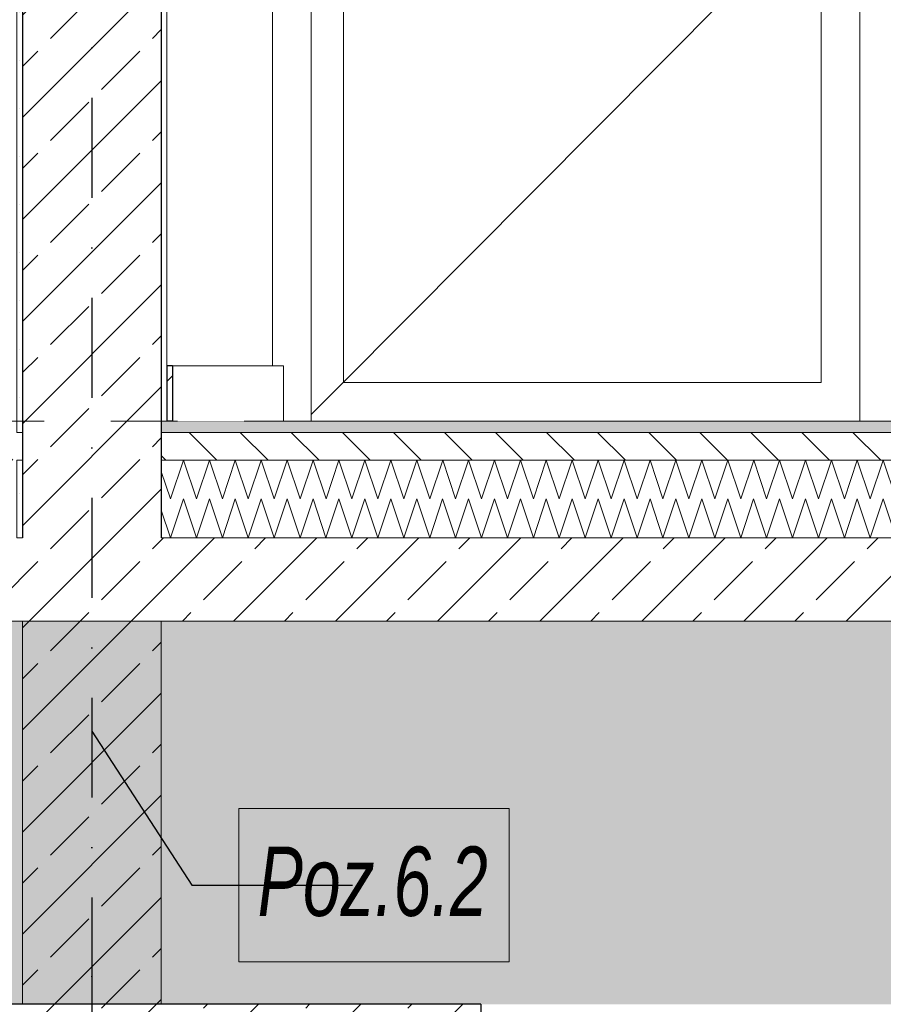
# Model space of a CAD drawing. Header units: millimetres. Extents: x 58537 to 97688, y -8921 to 14216.
# Tile 35 of 145: x 71875 to 73430, y -1050 to 723. Entities that reach past the tile are written whole.
import ezdxf
from ezdxf.enums import TextEntityAlignment as Align

# ---------------------------------------------------------------- set-up
doc = ezdxf.new("R2010")
doc.units = ezdxf.units.MM
doc.header["$MEASUREMENT"] = 0
for name, pattern in [('Kropki i Kreski', [360, 180, -90, 0, -90]), ('Przerywana', [240, 120, -120]), ('Wipeout_Contour', [1000, 0, -1000])]:
    doc.linetypes.add(name, pattern=pattern)
for name, color, linetype, lineweight, true_color in [('0_Nr_pióra__85', 7, 'Continuous', 13, 0x80c2ff), ('Nowe_A-Konstrukcja Opis_Nr_pióra__58', 7, 'Continuous', 13, 0xdf0000), ('Nowe_A-Osi_Nr_pióra__25', 7, 'Continuous', 25, 0x40a5ff), ('Nowe_A-Wymiary-Zewnętrzne_Nr_pióra__45', 7, 'Continuous', 15, 0x40a5ff), ('Nowe_A-Wymiary-Zewnętrzne_Nr_pióra__85', 7, 'Continuous', 13, 0x80c2ff)]:
    doc.layers.add(name, color=color, linetype=linetype, lineweight=lineweight, true_color=true_color)
for name, color, linetype, lineweight in [('Nowe_A-Konstrukcja_Nr_pióra__1', 7, 'Continuous', 13), ('Nowe_A-Konstrukcja_Nr_pióra__104', 7, 'Continuous', 5), ('Nowe_A-Osi_Nr_pióra__6', 5, 'Continuous', 13), ('Nowe_A-Posadzki_Nr_pióra__174', 7, 'Continuous', 5), ('Nowe_A-Posadzki_Nr_pióra__9', 7, 'Continuous', 13), ('Nowe_A-Płyta-Grunt_Nr_pióra__174', 7, 'Continuous', 5), ('Nowe_A-Płyta-Grunt_Nr_pióra__9', 7, 'Continuous', 13), ('Nowe_A-Wymiary-Zewnętrzne_Nr_pióra__46', 5, 'Continuous', 15), ('Nowe_A-Ściany fundamentowe zewnętrzne_Nr_pióra__27', 7, 'Continuous', 25), ('Nowe_A-Ściany-Wewnętrzne_Nr_pióra__27', 7, 'Continuous', 25), ('Nowe_A-Ściany-Wewnętrzne_Nr_pióra__47', 7, 'Continuous', 15), ('Nowe_A-Ściany-Zewnętrzne_Nr_pióra__27', 7, 'Continuous', 25), ('Nowe_A-Ściany-Zewnętrzne_Nr_pióra__87', 7, 'Continuous', 13), ('Nowe_Drzwi Archicad_Nr_pióra__3', 7, 'Continuous', 13), ('Nowe_Drzwi Archicad_Nr_pióra__87', 7, 'Continuous', 13)]:
    doc.layers.add(name, color=color, linetype=linetype, lineweight=lineweight)
for name, color, linetype in [('Nowe_A-Osi', 7, 'Continuous'), ('Nowe_A-Posadzki', 7, 'Continuous'), ('Nowe_A-Płyta-Grunt', 7, 'Continuous'), ('Nowe_A-Wymiary-Zewnętrzne', 7, 'Continuous'), ('Nowe_A-Ściany fundamentowe zewnętrzne', 7, 'Continuous'), ('Nowe_A-Ściany-Wewnętrzne', 7, 'Continuous'), ('Nowe_A-Ściany-Zewnętrzne', 7, 'Continuous'), ('Nowe_Drzwi Archicad', 7, 'Continuous')]:
    doc.layers.add(name, color=color, linetype=linetype)
doc.styles.add('STYL_AUTOMATYCZNY_1', font='arial.ttf')
doc.styles.add('STYL_AUTOMATYCZNY_2', font='arial.ttf')
doc.styles.add('STYL_AUTOMATYCZNY_4', font='arial.ttf', dxfattribs={"width": 0.7})
doc.linetypes.add('EKD0', pattern='A,0,[1,SIM-WÄ™gliniec-PTW-05-08-2025- przekrĂłj D-D1.Shx,S=0.002778,R=0,X=0,Y=0],-0.35,0', length=0.35)
doc.dimstyles.new('STYL_AUTOMATYCZNY__1', dxfattribs={"dimtxt": 125, "dimasz": 47.5, "dimexe": 0.18, "dimexo": 20, "dimgap": 0, "dimtad": 1, "dimdec": 1, "dimlfac": 0.1, "dimzin": 0, "dimdsep": 46, "dimtxsty": 'STYL_AUTOMATYCZNY_2', "dimblk": 'ARROWHEAD_11', "dimblk1": 'ARROWHEAD_11', "dimblk2": 'ARROWHEAD_11', "dimcen": 0.09, "dimclrd": 256, "dimclre": 256, "dimclrt": 5, "dimadec": 1, "dimazin": 0, "dimtfac": 1, "dimtdec": 4, "dimtmove": 0, "dimatfit": 3, "dimfxl": 0, "dimtolj": 1, "dimtzin": 0, "dimarcsym": 0})
doc.dimstyles.new('STYL_AUTOMATYCZNY__2', dxfattribs={"dimtxt": 0.18, "dimasz": 76, "dimexe": 0.18, "dimexo": 0.0625, "dimgap": 0, "dimtad": 0, "dimtih": 1, "dimtoh": 1, "dimdec": 4, "dimzin": 0, "dimdsep": 46, "dimcen": 0.09, "dimadec": 0, "dimazin": 0, "dimtfac": 1, "dimtdec": 4, "dimtmove": 0, "dimatfit": 3, "dimldrblk": 'ARROWHEAD_16', "dimfxl": 0, "dimtolj": 1, "dimtzin": 0, "dimarcsym": 0})
pattern_1 = [(45, (0, 0), (-91.92388, 91.92388), []), (45, (-45.96, 45.96), (-91.92388, 91.92388), [97.5, -32.5])]
pattern_2 = [(135, (0, 0), (45.96194, 45.96194), [])]
pattern_3 = [(0, (0, 0), (0, 86.60254), [0, -50]), (0, (25, 43.3), (0, 86.60254), [0, -50])]

# ---------------------------------------------------------------- blocks, each defined once
blk = doc.blocks.new('ElemPrzekroju_40')
at = {"color": 254, "linetype": 'Wipeout_Contour', "lineweight": 0, "ltscale": 587267.697328}
blk.add_wipeout([(75120.1, 2540), (72140.1, 2540), (72140.1, 100), (72330.1, 100), (72330.1, 2070), (73970.1, 2070), (73970.1, 100), (75120.1, 100)], dxfattribs=at).dxf.layer = 'Nowe_A-Ściany-Wewnętrzne'
blk = doc.blocks.new('ElemPrzekroju_41')
at = {"color": 254, "linetype": 'Wipeout_Contour', "lineweight": 0, "ltscale": 434216.544728}
blk.add_wipeout([(72400.1, 2000), (72330.1, 2000), (72330.1, 100), (72350.2, 100), (72350.2, 0), (72400.1, 0)], dxfattribs=at).dxf.layer = 'Nowe_Drzwi Archicad'
at = {"layer": 'Nowe_Drzwi Archicad_Nr_pióra__87', "color": 7, "linetype": 'Continuous', "lineweight": 13}
blk.add_line((72330.1, 100), (72330.1, 2070), dxfattribs=at)
at = {"color": 254, "linetype": 'Wipeout_Contour', "lineweight": 0, "ltscale": 289768.417082}
blk.add_wipeout([(72458.1, 1942), (72400.1, 1942), (72400.1, 70), (72458.1, 70)], dxfattribs=at).dxf.layer = 'Nowe_Drzwi Archicad'
at = {"color": 254, "linetype": 'Wipeout_Contour', "lineweight": 0, "ltscale": 437352.581617}
blk.add_wipeout([(72400.1, 0), (73388.1, 0), (73388.1, 70), (73318.1, 70), (72458.1, 70), (72400.1, 70)], dxfattribs=at).dxf.layer = 'Nowe_Drzwi Archicad'
at = {"layer": 'Nowe_Drzwi Archicad_Nr_pióra__3', "color": 7, "linetype": 'Continuous', "lineweight": 13}
blk.add_line((72400.1, 2000), (72400.1, 0), dxfattribs=at)
at = {"color": 254, "linetype": 'Wipeout_Contour', "lineweight": 0, "ltscale": 804476.201047}
blk.add_wipeout([(72458.1, 1942), (72458.1, 70), (73318.1, 70), (73318.1, 990), (73243.1, 990), (73236, 992.9), (73233.1, 1000), (73236, 1007.1), (73243.1, 1010), (73318.1, 1010), (73318.1, 1942)], dxfattribs=at).dxf.layer = 'Nowe_Drzwi Archicad'
at = {"color": 254, "linetype": 'Wipeout_Contour', "lineweight": 0, "ltscale": 293743.711635}
blk.add_wipeout([(73388.1, 70), (73458.1, 70), (73458.1, 1942), (73388.1, 1942)], dxfattribs=at).dxf.layer = 'Nowe_Drzwi Archicad'
at = {"layer": 'Nowe_Drzwi Archicad_Nr_pióra__3', "color": 7, "linetype": 'Continuous', "lineweight": 13}
for p, q in [((72458.1, 70), (72458.1, 1942)), ((73318.1, 990), (73318.1, 70)), ((72400.1, 12.1), (73356.1, 973.8)), ((73318.1, 70), (72458.1, 70))]:
    blk.add_line(p, q, dxfattribs=at)
at = {"color": 254, "linetype": 'Wipeout_Contour', "lineweight": 0, "ltscale": 441876.544693}
blk.add_wipeout([(73388.1, 0), (73900.1, 0), (73900.1, 70), (73842.1, 70), (73458.1, 70), (73388.1, 70)], dxfattribs=at).dxf.layer = 'Nowe_Drzwi Archicad'
at = {"layer": 'Nowe_Drzwi Archicad_Nr_pióra__3', "color": 7, "linetype": 'Continuous', "lineweight": 13}
blk.add_line((73388.1, 2000), (73388.1, 0), dxfattribs=at)
blk = doc.blocks.new('*X381')
at = {"layer": 'Nowe_A-Płyta-Grunt_Nr_pióra__174', "color": 7, "linetype": 'Continuous', "lineweight": 5}
for p, q in [((72146.6, -210), (72170, -140)), ((72170, -140), (72193.3, -210)), ((72193.3, -210), (72216.6, -140)), ((72216.6, -140), (72240, -210)), ((72240, -210), (72263.3, -140)), ((72263.3, -140), (72286.6, -210)), ((72286.6, -210), (72310, -140)), ((72310, -140), (72333.3, -210)), ((72333.3, -210), (72356.6, -140)), ((72356.6, -140), (72380, -210)), ((72380, -210), (72403.3, -140)), ((72403.3, -140), (72426.6, -210)), ((72426.6, -210), (72450, -140)), ((72450, -140), (72473.3, -210)), ((72473.3, -210), (72496.6, -140)), ((72496.6, -140), (72520, -210)), ((72520, -210), (72543.3, -140)), ((72543.3, -140), (72566.6, -210)), ((72566.6, -210), (72590, -140)), ((72590, -140), (72613.3, -210)), ((72613.3, -210), (72636.6, -140)), ((72636.6, -140), (72660, -210)), ((72660, -210), (72683.3, -140)), ((72683.3, -140), (72706.6, -210)), ((72706.6, -210), (72730, -140)), ((72730, -140), (72753.3, -210)), ((72753.3, -210), (72776.6, -140)), ((72776.6, -140), (72800, -210)), ((72800, -210), (72823.3, -140)), ((72823.3, -140), (72846.6, -210)), ((72846.6, -210), (72870, -140)), ((72870, -140), (72893.3, -210)), ((72893.3, -210), (72916.6, -140)), ((72916.6, -140), (72940, -210)), ((72940, -210), (72963.3, -140)), ((72963.3, -140), (72986.6, -210)), ((72986.6, -210), (73010, -140)), ((73010, -140), (73033.3, -210)), ((73033.3, -210), (73056.6, -140)), ((73056.6, -140), (73080, -210)), ((73080, -210), (73103.3, -140)), ((73103.3, -140), (73126.6, -210)), ((73126.6, -210), (73150, -140)), ((73150, -140), (73173.3, -210)), ((73173.3, -210), (73196.6, -140)), ((73196.6, -140), (73220, -210)), ((73220, -210), (73243.3, -140)), ((73243.3, -140), (73266.6, -210)), ((73266.6, -210), (73290, -140)), ((73290, -140), (73313.3, -210)), ((73313.3, -210), (73336.6, -140)), ((73336.6, -140), (73360, -210)), ((73360, -210), (73383.3, -140)), ((73383.3, -140), (73406.6, -210)), ((73406.6, -210), (73430, -140)), ((73430, -140), (73453.3, -210)), ((72130.1, -160.4), (72146.6, -210))]:
    blk.add_line(p, q, dxfattribs=at)
blk = doc.blocks.new('ElemPrzekroju_346')
at = {"layer": 'Nowe_A-Płyta-Grunt', "linetype": 'Continuous', "lineweight": 0, "true_color": 0x000000}
h = blk.add_hatch(dxfattribs=at)
h.set_pattern_fill('Beton_zbrojony', color=18, style=0, pattern_type=2)
h.set_pattern_definition(pattern_1)
h.paths.add_polyline_path([(65230.1, -360), (75380.1, -360), (75380.1, -210), (75130.1, -210), (72130.1, -210), (71870.1, -210), (69170.1, -210), (69045.1, -210), (65230.1, -210)])
h = blk.add_hatch(dxfattribs=at)
h.set_pattern_fill('Piasek', color=18, style=0, pattern_type=2)
h.set_pattern_definition([(45, (0, 175), (-55.68466, 55.68466), [0, -52.5, 0, -78.75]), (110, (175, 175), (74.00079, 26.93409), [0, -38.5, 0, -66.5])])
h.paths.add_polyline_path([(65230.1, -1050), (75380.1, -1050), (75380.1, -360), (65230.1, -360)])
at = {"layer": 'Nowe_A-Płyta-Grunt_Nr_pióra__9', "color": 7, "linetype": 'Continuous', "lineweight": 13}
for p, q in [((75130.1, -210), (72130.1, -210)), ((75380.1, -360), (65230.1, -360))]:
    blk.add_line(p, q, dxfattribs=at)
at = {"layer": 'Nowe_A-Płyta-Grunt', "lineweight": 0}
blk.add_blockref('*X381', (0, 0), dxfattribs=at)
blk = doc.blocks.new('ElemPrzekroju_352')
at = {"layer": 'Nowe_A-Ściany fundamentowe zewnętrzne', "linetype": 'Continuous', "lineweight": 0, "true_color": 0x000000}
h = blk.add_hatch(dxfattribs=at)
h.set_pattern_fill('Beton_zbrojony', color=18, style=0, pattern_type=2)
h.set_pattern_definition(pattern_1)
h.paths.add_polyline_path([(71305.1, -1050), (71305.1, -1450), (72705.1, -1450), (72705.1, -1050)])
at = {"layer": 'Nowe_A-Ściany fundamentowe zewnętrzne_Nr_pióra__27', "color": 7, "linetype": 'Continuous', "lineweight": 25}
for p, q in [((71305.1, -1050), (71305.1, -1450)), ((72705.1, -1050), (71305.1, -1050)), ((72705.1, -1050), (72705.1, -1450)), ((72705.1, -1450), (71305.1, -1450))]:
    blk.add_line(p, q, dxfattribs=at)
blk = doc.blocks.new('*X414')
at = {"layer": 'Nowe_A-Posadzki_Nr_pióra__174', "color": 7, "linetype": 'Continuous', "lineweight": 5}
for p, q in [((72146.7, -140), (72170, -70)), ((72170, -70), (72193.3, -140)), ((72193.3, -140), (72216.7, -70)), ((72216.7, -70), (72240, -140)), ((72240, -140), (72263.3, -70)), ((72263.3, -70), (72286.7, -140)), ((72286.7, -140), (72310, -70)), ((72310, -70), (72333.3, -140)), ((72333.3, -140), (72356.7, -70)), ((72356.7, -70), (72380, -140)), ((72380, -140), (72403.3, -70)), ((72403.3, -70), (72426.7, -140)), ((72426.7, -140), (72450, -70)), ((72450, -70), (72473.3, -140)), ((72473.3, -140), (72496.7, -70)), ((72496.7, -70), (72520, -140)), ((72520, -140), (72543.3, -70)), ((72543.3, -70), (72566.7, -140)), ((72566.7, -140), (72590, -70)), ((72590, -70), (72613.3, -140)), ((72613.3, -140), (72636.7, -70)), ((72636.7, -70), (72660, -140)), ((72660, -140), (72683.3, -70)), ((72683.3, -70), (72706.7, -140)), ((72706.7, -140), (72730, -70)), ((72730, -70), (72753.3, -140)), ((72753.3, -140), (72776.7, -70)), ((72776.7, -70), (72800, -140)), ((72800, -140), (72823.3, -70)), ((72823.3, -70), (72846.7, -140)), ((72846.7, -140), (72870, -70)), ((72870, -70), (72893.3, -140)), ((72893.3, -140), (72916.7, -70)), ((72916.7, -70), (72940, -140)), ((72940, -140), (72963.3, -70)), ((72963.3, -70), (72986.7, -140)), ((72986.7, -140), (73010, -70)), ((73010, -70), (73033.3, -140)), ((73033.3, -140), (73056.7, -70)), ((73056.7, -70), (73080, -140)), ((73080, -140), (73103.3, -70)), ((73103.3, -70), (73126.7, -140)), ((73126.7, -140), (73150, -70)), ((73150, -70), (73173.3, -140)), ((73173.3, -140), (73196.7, -70)), ((73196.7, -70), (73220, -140)), ((73220, -140), (73243.3, -70)), ((73243.3, -70), (73266.7, -140)), ((73266.7, -140), (73290, -70)), ((73290, -70), (73313.3, -140)), ((73313.3, -140), (73336.7, -70)), ((73336.7, -70), (73360, -140)), ((73360, -140), (73383.3, -70)), ((73383.3, -70), (73406.7, -140)), ((73406.7, -140), (73430, -70)), ((73430, -70), (73453.3, -140)), ((72130.1, -90.2), (72146.7, -140))]:
    blk.add_line(p, q, dxfattribs=at)
blk = doc.blocks.new('ElemPrzekroju_364')
at = {"layer": 'Nowe_A-Posadzki', "linetype": 'Continuous', "lineweight": 0, "true_color": 0xbb9a81}
blk.add_hatch(color=33, dxfattribs=at).paths.add_polyline_path([(72130.1, 0), (72130.1, -20), (75380.1, -20), (75380.1, 0)])
at = {"layer": 'Nowe_A-Posadzki', "linetype": 'Continuous', "lineweight": 0, "true_color": 0x000000}
h = blk.add_hatch(dxfattribs=at)
h.set_pattern_fill('Cegła_zwykła', color=18, style=0, pattern_type=2)
h.set_pattern_definition(pattern_2)
h.paths.add_polyline_path([(72130.1, -20), (72130.1, -70), (75380.1, -70), (75380.1, -20)])
at = {"layer": 'Nowe_A-Posadzki_Nr_pióra__9', "color": 7, "linetype": 'Continuous', "lineweight": 13}
for p, q in [((72140.1, 0), (72130.1, 0)), ((75380.1, 0), (72150.1, 0)), ((75380.1, -20), (72130.1, -20)), ((75380.1, -70), (72130.1, -70))]:
    blk.add_line(p, q, dxfattribs=at)
at = {"layer": 'Nowe_A-Posadzki', "lineweight": 0}
blk.add_blockref('*X414', (0, 0), dxfattribs=at)
blk = doc.blocks.new('ElemPrzekroju_365')
at = {"layer": 'Nowe_A-Posadzki', "linetype": 'Continuous', "lineweight": 0, "true_color": 0x000000}
h = blk.add_hatch(dxfattribs=at)
h.set_pattern_fill('Cegła_zwykła', color=18, style=0, pattern_type=2)
h.set_pattern_definition(pattern_2)
h.paths.add_polyline_path([(69160.1, -70), (69170.1, -70), (71870.1, -70), (71880.1, -70), (71880.1, -20), (71870.1, -20), (69170.1, -20), (69160.1, -20)])
blk = doc.blocks.new('ElemPrzekroju_454')
at = {"layer": 'Nowe_A-Ściany-Wewnętrzne', "linetype": 'Continuous', "lineweight": 0, "true_color": 0x000000}
h = blk.add_hatch(dxfattribs=at)
h.set_pattern_fill('Tynk', color=18, style=0, pattern_type=2)
h.set_pattern_definition(pattern_3)
h.paths.add_polyline_path([(71880.1, 2550), (71870.1, 2550), (71870.1, -20), (71880.1, -20), (71880.1, 2500)])
h = blk.add_hatch(dxfattribs=at)
h.set_pattern_fill('Tynk', color=18, style=0, pattern_type=2)
h.set_pattern_definition(pattern_3)
h.paths.add_polyline_path([(72140.1, 2540), (72130.1, 2540), (72130.1, 2500), (72130.1, 0), (72140.1, 0)])
h = blk.add_hatch(dxfattribs=at)
h.set_pattern_fill('Beton_zbrojony', color=18, style=0, pattern_type=2)
h.set_pattern_definition(pattern_1)
h.paths.add_polyline_path([(71880.1, -20), (71880.1, -70), (71880.1, -210), (72130.1, -210), (72130.1, 0), (72130.1, 2500), (71880.1, 2500)])
h = blk.add_hatch(dxfattribs=at)
h.set_pattern_fill('Tynk', color=18, style=0, pattern_type=2)
h.set_pattern_definition(pattern_3)
h.paths.add_polyline_path([(71880.1, -70), (71870.1, -70), (71870.1, -210), (71880.1, -210)])
at = {"layer": 'Nowe_A-Ściany-Wewnętrzne_Nr_pióra__27', "color": 7, "linetype": 'Continuous', "lineweight": 25, "flags": 128}
for points in [[(71880.1, 2550), (71880.1, 2500), (71880.1, -20), (71880.1, -70), (71880.1, -210)], [(72130.1, 2540), (72130.1, 2500), (72130.1, 0), (72130.1, -20), (72130.1, -70), (72130.1, -140), (72130.1, -210)]]:
    blk.add_lwpolyline(points, dxfattribs=at)
at = {"layer": 'Nowe_A-Ściany-Wewnętrzne_Nr_pióra__47', "color": 7, "linetype": 'Continuous', "lineweight": 15}
for p, q in [((71870.1, 2540), (71870.1, 0)), ((72140.1, 2540), (72140.1, 100)), ((71870.1, 0), (71870.1, -20)), ((71880.1, -20), (71870.1, -20)), ((71880.1, -70), (71870.1, -70)), ((71880.1, -210), (71870.1, -210))]:
    blk.add_line(p, q, dxfattribs=at)
at = {"layer": 'Nowe_A-Ściany-Wewnętrzne_Nr_pióra__47', "color": 7, "linetype": 'Continuous', "lineweight": 15, "flags": 128}
blk.add_lwpolyline([(71870.1, -70), (71870.1, -140), (71870.1, -210)], dxfattribs=at)
blk = doc.blocks.new('ElemPrzekroju_457')
at = {"color": 254, "linetype": 'Wipeout_Contour', "lineweight": 0, "ltscale": 289000.715873}
blk.add_wipeout([(72150.1, 100), (72150.1, 0), (72350.2, 0), (72350.2, 100)], dxfattribs=at).dxf.layer = 'Nowe_A-Ściany-Zewnętrzne'
at = {"layer": 'Nowe_A-Ściany-Zewnętrzne_Nr_pióra__87', "color": 7, "linetype": 'Continuous', "lineweight": 13}
for p in [(72150.1, 100), (72350.2, 0)]:
    blk.add_line(p, (72350.2, 100), dxfattribs=at)
blk = doc.blocks.new('ElemPrzekroju_458')
at = {"layer": 'Nowe_A-Ściany-Zewnętrzne', "linetype": 'Continuous', "lineweight": 0, "true_color": 0x000000}
h = blk.add_hatch(dxfattribs=at)
h.set_pattern_fill('Beton_zbrojony', color=18, style=0, pattern_type=2)
h.set_pattern_definition(pattern_1)
h.paths.add_polyline_path([(72140.1, 0), (72150.1, 0), (72150.1, 100), (72140.1, 100)])
at = {"layer": 'Nowe_A-Ściany-Zewnętrzne_Nr_pióra__27', "color": 7, "linetype": 'Continuous', "lineweight": 25}
for p, q in [((72140.1, 100), (72140.1, 0)), ((72150.1, 100), (72140.1, 100)), ((72150.1, 100), (72150.1, 0)), ((72150.1, 0), (72140.1, 0))]:
    blk.add_line(p, q, dxfattribs=at)
blk = doc.blocks.new('Standardowy znacznik osi[3]', base_point=(72005.1, 13465.8))
at = {"layer": 'Nowe_A-Osi_Nr_pióra__25', "color": 161, "linetype": 'Kropki i Kreski', "lineweight": 25, "true_color": 0x40a5ff}
for p, q in [((72005.1, 12465.8), (72005.1, -1000)), ((72005.1, -1000), (72005.1, -2000))]:
    blk.add_line(p, q, dxfattribs=at)
blk.add_point((72005.1, -1000), dxfattribs=at)
blk.add_point((72005.1, -1000), dxfattribs=at)
at = {"layer": 'Nowe_A-Osi_Nr_pióra__6', "color": 5, "lineweight": 13, "style": 'STYL_AUTOMATYCZNY_1'}
for tag, p in [('AC_MarkerText_1_0', (72005.1, 14040.8)), ('AC_MarkerText_1_1', (72005.1, -2175))]:
    blk.add_attdef(tag, text='', height=400, rotation=360, dxfattribs=at).set_placement(p, align=Align.TOP_CENTER)
blk = doc.blocks.new('*D628')
at = {"layer": 'Nowe_A-Wymiary-Zewnętrzne_Nr_pióra__45', "linetype": 'Continuous', "lineweight": 15, "true_color": 0x40a5ff}
for points in [[(90247.8, 2200), (90248.7, 2195.2), (90251.4, 2191.2), (90255.5, 2188.5), (90260.3, 2187.5), (90265, 2188.5), (90269.1, 2191.2), (90271.8, 2195.2), (90272.8, 2200), (90271.8, 2204.8), (90269.1, 2208.8), (90265, 2211.5), (90260.3, 2212.5), (90255.5, 2211.5), (90251.4, 2208.8), (90248.7, 2204.8)], [(90247.8, 0), (90248.7, -4.8), (90251.4, -8.8), (90255.5, -11.5), (90260.3, -12.5), (90265, -11.5), (90269.1, -8.8), (90271.8, -4.8), (90272.8, 0), (90271.8, 4.8), (90269.1, 8.8), (90265, 11.5), (90260.3, 12.5), (90255.5, 11.5), (90251.4, 8.8), (90248.7, 4.8)]]:
    blk.add_hatch(color=161, dxfattribs=at).paths.add_polyline_path(points)
at = {"layer": 'Nowe_A-Wymiary-Zewnętrzne_Nr_pióra__45', "color": 161, "linetype": 'Continuous', "lineweight": 15, "true_color": 0x40a5ff}
for centre in [(90260.3, 2200), (90260.3, 0)]:
    blk.add_circle(centre, 12.5, dxfattribs=at)
at = {"layer": 'Nowe_A-Wymiary-Zewnętrzne_Nr_pióra__85', "color": 151, "linetype": 'Continuous', "lineweight": 13, "true_color": 0x80c2ff}
for p, q in [((90247.8, 2200), (90213.4, 2200)), ((90307.1, 2200), (90272.8, 2200)), ((90260.3, 12.5), (90260.3, 2187.5)), ((90247.8, 0), (90213.4, 0)), ((90307.1, 0), (90272.8, 0)), ((90260.3, -25), (90260.3, -12.5))]:
    blk.add_line(p, q, dxfattribs=at)
at = {"layer": 'Nowe_A-Wymiary-Zewnętrzne_Nr_pióra__46', "color": 5, "lineweight": 15, "char_height": 125, "attachment_point": 7, "rotation": 90, "style": 'STYL_AUTOMATYCZNY_2'}
for s, insert in [('\\A1;{\\pql;\\fArial|b0|i0|c238|p0;\\W1.000000;34,0}', (90235.3, 1853.9)), ('\\A1;{\\pql;\\fArial|b0|i0|c238|p0;\\W1.000000;220,0}', (90235.3, 718.7))]:
    blk.add_mtext(s, dxfattribs=dict(at, insert=insert))
blk = doc.blocks.new('ARROWHEAD_11')
at = {"color": 0, "linetype": 'Continuous', "lineweight": 0}
blk.add_line((0, 0), (-1, 0), dxfattribs=at)
at = {"color": 0, "linetype": 'Continuous', "lineweight": 0, "const_width": 0.25, "flags": 128}
blk.add_lwpolyline([(-0.125, 0, 1), (0.125, 0, 1)], format="xyb", close=True, dxfattribs=at)
blk = doc.blocks.new('*D642')
at = {"layer": 'Nowe_A-Wymiary-Zewnętrzne_Nr_pióra__45', "linetype": 'Continuous', "lineweight": 15, "true_color": 0x40a5ff}
for points in [[(93212.8, -140), (93213.7, -144.8), (93216.4, -148.8), (93220.5, -151.5), (93225.3, -152.5), (93230, -151.5), (93234.1, -148.8), (93236.8, -144.8), (93237.8, -140), (93236.8, -135.2), (93234.1, -131.2), (93230, -128.5), (93225.3, -127.5), (93220.5, -128.5), (93216.4, -131.2), (93213.7, -135.2)], [(93212.8, -320), (93213.7, -324.8), (93216.4, -328.8), (93220.5, -331.5), (93225.3, -332.5), (93230, -331.5), (93234.1, -328.8), (93236.8, -324.8), (93237.8, -320), (93236.8, -315.2), (93234.1, -311.2), (93230, -308.5), (93225.3, -307.5), (93220.5, -308.5), (93216.4, -311.2), (93213.7, -315.2)]]:
    blk.add_hatch(color=161, dxfattribs=at).paths.add_polyline_path(points)
at = {"layer": 'Nowe_A-Wymiary-Zewnętrzne_Nr_pióra__45', "color": 161, "linetype": 'Continuous', "lineweight": 15, "true_color": 0x40a5ff}
for centre in [(93225.3, -140), (93225.3, -320)]:
    blk.add_circle(centre, 12.5, dxfattribs=at)
at = {"layer": 'Nowe_A-Wymiary-Zewnętrzne_Nr_pióra__85', "color": 151, "linetype": 'Continuous', "lineweight": 13, "true_color": 0x80c2ff}
for p, q in [((93212.8, -140), (93178.4, -140)), ((93272.1, -140), (93237.8, -140)), ((93225.3, -307.5), (93225.3, -152.5)), ((93212.8, -320), (93178.4, -320)), ((93225.3, -345), (93225.3, -332.5)), ((93272.1, -320), (93237.8, -320))]:
    blk.add_line(p, q, dxfattribs=at)
at = {"layer": 'Nowe_A-Wymiary-Zewnętrzne_Nr_pióra__46', "color": 5, "lineweight": 15, "insert": (93200.3, -666.1), "char_height": 125, "attachment_point": 7, "rotation": 90, "style": 'STYL_AUTOMATYCZNY_2'}
blk.add_mtext('\\A1;{\\pql;\\fArial|b0|i0|c238|p0;\\W1.000000;18,0}', dxfattribs=at)
blk = doc.blocks.new('*D643')
at = {"layer": 'Nowe_A-Wymiary-Zewnętrzne_Nr_pióra__45', "linetype": 'Continuous', "lineweight": 15, "true_color": 0x40a5ff}
for points in [[(93212.8, 0), (93213.7, -4.8), (93216.4, -8.8), (93220.5, -11.5), (93225.3, -12.5), (93230, -11.5), (93234.1, -8.8), (93236.8, -4.8), (93237.8, 0), (93236.8, 4.8), (93234.1, 8.8), (93230, 11.5), (93225.3, 12.5), (93220.5, 11.5), (93216.4, 8.8), (93213.7, 4.8)], [(93212.8, -140), (93213.7, -144.8), (93216.4, -148.8), (93220.5, -151.5), (93225.3, -152.5), (93230, -151.5), (93234.1, -148.8), (93236.8, -144.8), (93237.8, -140), (93236.8, -135.2), (93234.1, -131.2), (93230, -128.5), (93225.3, -127.5), (93220.5, -128.5), (93216.4, -131.2), (93213.7, -135.2)]]:
    blk.add_hatch(color=161, dxfattribs=at).paths.add_polyline_path(points)
at = {"layer": 'Nowe_A-Wymiary-Zewnętrzne_Nr_pióra__45', "color": 161, "linetype": 'Continuous', "lineweight": 15, "true_color": 0x40a5ff}
blk.add_circle((93225.3, 0), 12.5, dxfattribs=at)
at = {"layer": 'Nowe_A-Wymiary-Zewnętrzne_Nr_pióra__85', "color": 151, "linetype": 'Continuous', "lineweight": 13, "true_color": 0x80c2ff}
for p, q in [((93212.8, 0), (93178.4, 0)), ((93272.1, 0), (93237.8, 0)), ((93225.3, -127.5), (93225.3, -12.5))]:
    blk.add_line(p, q, dxfattribs=at)
blk = doc.blocks.new('*D644')
at = {"layer": 'Nowe_A-Wymiary-Zewnętrzne_Nr_pióra__45', "linetype": 'Continuous', "lineweight": 15, "true_color": 0x40a5ff}
for points in [[(93212.8, 2200), (93213.7, 2195.2), (93216.4, 2191.2), (93220.5, 2188.5), (93225.3, 2187.5), (93230, 2188.5), (93234.1, 2191.2), (93236.8, 2195.2), (93237.8, 2200), (93236.8, 2204.8), (93234.1, 2208.8), (93230, 2211.5), (93225.3, 2212.5), (93220.5, 2211.5), (93216.4, 2208.8), (93213.7, 2204.8)], [(93212.8, 0), (93213.7, -4.8), (93216.4, -8.8), (93220.5, -11.5), (93225.3, -12.5), (93230, -11.5), (93234.1, -8.8), (93236.8, -4.8), (93237.8, 0), (93236.8, 4.8), (93234.1, 8.8), (93230, 11.5), (93225.3, 12.5), (93220.5, 11.5), (93216.4, 8.8), (93213.7, 4.8)]]:
    blk.add_hatch(color=161, dxfattribs=at).paths.add_polyline_path(points)
at = {"layer": 'Nowe_A-Wymiary-Zewnętrzne_Nr_pióra__45', "color": 161, "linetype": 'Continuous', "lineweight": 15, "true_color": 0x40a5ff}
for centre in [(93225.3, 2200), (93225.3, 0)]:
    blk.add_circle(centre, 12.5, dxfattribs=at)
at = {"layer": 'Nowe_A-Wymiary-Zewnętrzne_Nr_pióra__85', "color": 151, "linetype": 'Continuous', "lineweight": 13, "true_color": 0x80c2ff}
for p, q in [((93212.8, 2200), (93178.4, 2200)), ((93272.1, 2200), (93237.8, 2200)), ((93225.3, 12.5), (93225.3, 2187.5)), ((93212.8, 0), (93178.4, 0)), ((93272.1, 0), (93237.8, 0))]:
    blk.add_line(p, q, dxfattribs=at)
at = {"layer": 'Nowe_A-Wymiary-Zewnętrzne_Nr_pióra__46', "color": 5, "lineweight": 15, "char_height": 125, "attachment_point": 7, "rotation": 90, "style": 'STYL_AUTOMATYCZNY_2'}
for s, insert in [('\\A1;{\\pql;\\fArial|b0|i0|c238|p0;\\W1.000000;220,0}', (93200.3, 1052.3)), ('\\A1;{\\pql;\\fArial|b0|i0|c238|p0;\\W1.000000;14,0}', (93200.3, 12.5))]:
    blk.add_mtext(s, dxfattribs=dict(at, insert=insert))
blk = doc.blocks.new('*D659')
at = {"layer": 'Nowe_A-Wymiary-Zewnętrzne_Nr_pióra__45', "linetype": 'Continuous', "lineweight": 15, "true_color": 0x40a5ff}
for points in [[(93474.8, 12846.4), (93475.7, 12841.6), (93478.4, 12837.5), (93482.5, 12834.8), (93487.3, 12833.9), (93492.1, 12834.8), (93496.1, 12837.5), (93498.8, 12841.6), (93499.8, 12846.4), (93498.8, 12851.2), (93496.1, 12855.2), (93492.1, 12857.9), (93487.3, 12858.9), (93482.5, 12857.9), (93478.4, 12855.2), (93475.7, 12851.2)], [(93474.8, 0), (93475.7, -4.8), (93478.4, -8.8), (93482.5, -11.5), (93487.3, -12.5), (93492.1, -11.5), (93496.1, -8.8), (93498.8, -4.8), (93499.8, 0), (93498.8, 4.8), (93496.1, 8.8), (93492.1, 11.5), (93487.3, 12.5), (93482.5, 11.5), (93478.4, 8.8), (93475.7, 4.8)]]:
    blk.add_hatch(color=161, dxfattribs=at).paths.add_polyline_path(points)
at = {"layer": 'Nowe_A-Wymiary-Zewnętrzne_Nr_pióra__45', "color": 161, "linetype": 'Continuous', "lineweight": 15, "true_color": 0x40a5ff}
for centre in [(93487.3, 12846.4), (93487.3, 0)]:
    blk.add_circle(centre, 12.5, dxfattribs=at)
at = {"layer": 'Nowe_A-Wymiary-Zewnętrzne_Nr_pióra__85', "color": 151, "linetype": 'Continuous', "lineweight": 13, "true_color": 0x80c2ff}
for p, q in [((93487.3, 12858.9), (93487.3, 12871.4)), ((93474.8, 12846.4), (93440.4, 12846.4)), ((93534.2, 12846.4), (93499.8, 12846.4)), ((93487.3, 12.5), (93487.3, 12833.9)), ((93474.8, 0), (93440.4, 0)), ((93534.2, 0), (93499.8, 0)), ((93487.3, -25), (93487.3, -12.5))]:
    blk.add_line(p, q, dxfattribs=at)
at = {"layer": 'Nowe_A-Wymiary-Zewnętrzne_Nr_pióra__46', "color": 5, "lineweight": 15, "insert": (93462.3, 6137.2), "char_height": 125, "attachment_point": 7, "rotation": 90, "style": 'STYL_AUTOMATYCZNY_2'}
blk.add_mtext('\\A1;{\\pql;\\fArial|b0|i0|c238|p0;\\W1.000000;1\xa0284,6}', dxfattribs=at)
blk = doc.blocks.new('ARROWHEAD_16')
at = {"linetype": 'Continuous', "lineweight": 0}
blk.add_hatch(color=0, dxfattribs=at).paths.add_polyline_path([(-0.9093, 0.525), (0, 0), (-0.9093, -0.525)])
at = {"color": 0, "linetype": 'Continuous', "lineweight": 0}
blk.add_line((0, 0), (-1, 0), dxfattribs=at)
blk = doc.blocks.new('D Przekrój_STORY_MARKER')
at = {"layer": '0_Nr_pióra__85', "color": 151, "linetype": 'Przerywana', "lineweight": 13, "true_color": 0x80c2ff}
blk.add_line((62199.3, 0), (94026.2, 0), dxfattribs=at)

msp = doc.modelspace()

# ---------------------------------------------------------------- block references
at = {"layer": 'Nowe_A-Ściany-Wewnętrzne', "lineweight": 0}
msp.add_blockref('ElemPrzekroju_40', (0, 0), dxfattribs=at)

# ---------------------------------------------------------------- next in the draw order: block references
at = {"layer": 'Nowe_A-Płyta-Grunt', "lineweight": 0}
msp.add_blockref('ElemPrzekroju_346', (0, 0), dxfattribs=at)
at = {"layer": 'Nowe_Drzwi Archicad', "lineweight": 0}
msp.add_blockref('ElemPrzekroju_41', (0, 0), dxfattribs=at)

# ---------------------------------------------------------------- next in the draw order: hatches: boundary and pattern name
at = {"layer": 'Nowe_A-Konstrukcja_Nr_pióra__1', "linetype": 'Continuous', "lineweight": 13}
h = msp.add_hatch(dxfattribs=at)
h.set_pattern_fill('Beton_zbrojony', style=0, pattern_type=2)
h.set_pattern_definition(pattern_1)
h.paths.add_polyline_path([(71880.07, -360), (72130.07, -360), (72130.07, -1050), (71880.07, -1050)])

# ---------------------------------------------------------------- next in the draw order: linework, layer by layer
at = {"layer": 'Nowe_A-Konstrukcja Opis_Nr_pióra__58', "color": 12, "linetype": 'Continuous', "lineweight": 13, "true_color": 0xdf0000, "flags": 128}
msp.add_lwpolyline([(72269.72, -697.13), (72756.66, -697.13), (72756.66, -973.56), (72269.72, -973.56)], close=True, dxfattribs=at)
at = {"layer": 'Nowe_A-Konstrukcja_Nr_pióra__104', "color": 7, "linetype": 'EKD0', "lineweight": 5, "flags": 128}
msp.add_lwpolyline([(71880.07, -360), (72130.07, -360), (72130.07, -1050), (71880.07, -1050)], close=True, dxfattribs=at)

# ---------------------------------------------------------------- next in the draw order: block references
at = {"layer": 'Nowe_A-Posadzki', "lineweight": 0}
for name in ['ElemPrzekroju_365', 'ElemPrzekroju_364']:
    msp.add_blockref(name, (0, 0), dxfattribs=at)
at = {"layer": 'Nowe_A-Ściany fundamentowe zewnętrzne', "lineweight": 0}
msp.add_blockref('ElemPrzekroju_352', (0, 0), dxfattribs=at)
at = {"layer": 'Nowe_A-Ściany-Wewnętrzne', "lineweight": 0}
msp.add_blockref('ElemPrzekroju_454', (0, 0), dxfattribs=at)

# ---------------------------------------------------------------- next in the draw order: texts
at = {"layer": 'Nowe_A-Konstrukcja Opis_Nr_pióra__58', "color": 12, "linetype": 'Continuous', "lineweight": 13, "true_color": 0xdf0000, "insert": (72717.98, -829.25), "char_height": 125, "attachment_point": 6, "rotation": 0.00006, "style": 'STYL_AUTOMATYCZNY_4'}
msp.add_mtext('\\A1;{\\pqr;\\fArial|b0|i1|c238|p0;\\W0.700000;Poz.\\fArial|b0|i1|c238|p0;\\W0.700000;6.2}', dxfattribs=at)

# ---------------------------------------------------------------- next in the draw order: dimensions: what is measured, and where the dimension line sits
at = {"layer": 'Nowe_A-Wymiary-Zewnętrzne', "color": 151, "linetype": 'Continuous', "lineweight": 13, "true_color": 0x80c2ff}
dim = msp.add_linear_dim(base=(93225.25, -140), p1=(63270.07, -320), p2=(63270.07, -140), angle=90, dimstyle='STYL_AUTOMATYCZNY__1', dxfattribs=at)
dim.commit()
dim.dimension.update_dxf_attribs({"geometry": '*D642', "text_midpoint": (93137.75, -504.33), "dimtype": 160, "text_rotation": 90})

# ---------------------------------------------------------------- next in the draw order: leaders
at = {"layer": 'Nowe_A-Konstrukcja Opis_Nr_pióra__58', "color": 12, "linetype": 'Continuous', "lineweight": 13, "true_color": 0xdf0000, "annotation_type": 0, "has_hookline": 1, "hookline_direction": 0, "text_width": 409.59, "horizontal_direction": (1, 1e-06, 0)}
msp.add_leader([(72005.07, -558.2), (72184.73, -835.35), (72474.52, -835.35)], dimstyle='STYL_AUTOMATYCZNY__2', dxfattribs=at)

# ---------------------------------------------------------------- next in the draw order: block references
at = {"layer": 'Nowe_A-Ściany-Zewnętrzne', "lineweight": 0}
msp.add_blockref('ElemPrzekroju_457', (0, 0), dxfattribs=at)

# ---------------------------------------------------------------- next in the draw order: block references
at = {"linetype": 'Continuous', "lineweight": 0}
msp.add_blockref('D Przekrój_STORY_MARKER', (0, 0), dxfattribs=at)
at = {"layer": 'Nowe_A-Osi', "color": 8, "linetype": 'Continuous', "lineweight": 13}
msp.add_blockref('Standardowy znacznik osi[3]', (72005.07, 13465.75), dxfattribs=at)
at = {"layer": 'Nowe_A-Ściany-Zewnętrzne', "lineweight": 0}
msp.add_blockref('ElemPrzekroju_458', (0, 0), dxfattribs=at)

# ---------------------------------------------------------------- next in the draw order: dimensions: what is measured, and where the dimension line sits
at = {"layer": 'Nowe_A-Wymiary-Zewnętrzne', "color": 151, "linetype": 'Continuous', "lineweight": 13, "true_color": 0x80c2ff}
for base, p1, p2, picture, middle in [((93487.29, 12846.37), (64770.07, 0), (64717.21, 12846.37), '*D659', (93399.79, 6418.33)), ((93225.25, 2200), (64770.07, 0), (64770.07, 2200), '*D644', (93137.75, 1261.72)), ((90260.25, 2200), (65240.07, 0), (65230.07, 2200), '*D628', (90172.75, 928.07)), ((93225.25, 0), (63270.07, -140), (64770.07, 0), '*D643', (93137.75, 174.32))]:
    dim = msp.add_linear_dim(base=base, p1=p1, p2=p2, angle=90, dimstyle='STYL_AUTOMATYCZNY__1', dxfattribs=at)
    dim.commit()
    dim.dimension.update_dxf_attribs({"geometry": picture, "text_midpoint": middle, "dimtype": 160, "text_rotation": 90})

doc.saveas('drawing.dxf')
